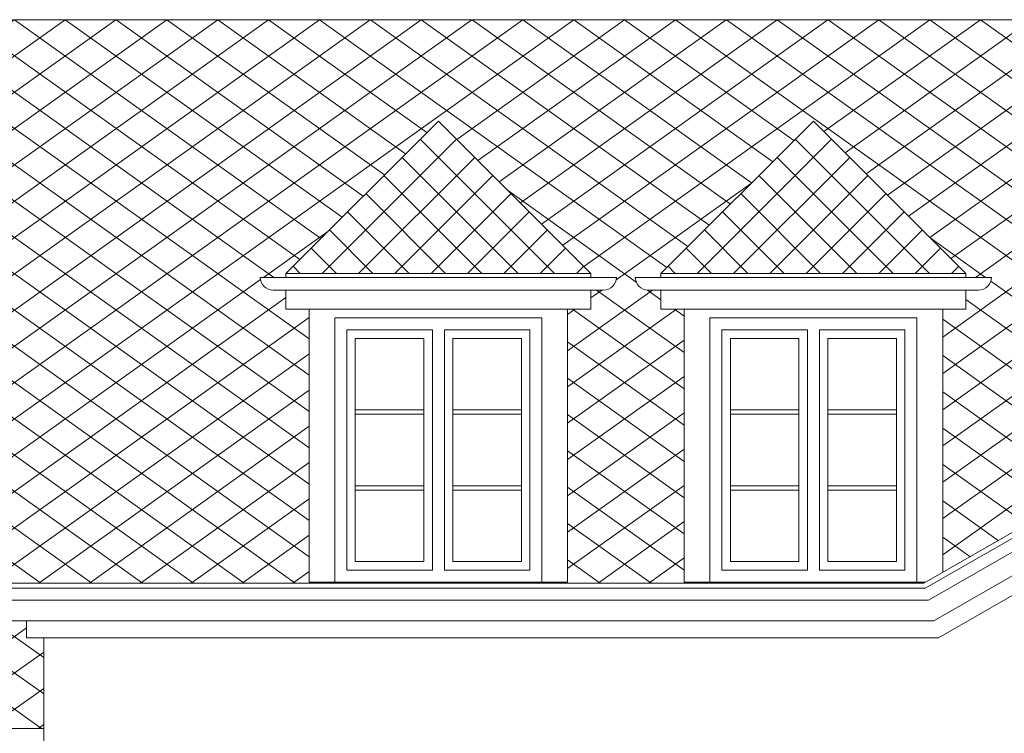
# Model space of a CAD drawing. Extents: x -394022 to -71759, y -12022 to 18278.
# Tile 70 of 91: x -115289 to -109539, y 7930 to 12101. Entities that reach past the tile are written whole.
import ezdxf

# ---------------------------------------------------------------- set-up
doc = ezdxf.new("R2010")
doc.units = 0
doc.header["$MEASUREMENT"] = 0
doc.layers.add('arch wypelnienia_Nr_Pióra__2', color=7, linetype='Continuous', lineweight=13, true_color=0x7f7f7f)
for name, color, linetype, lineweight in [('INWENT DACH_Nr_Pióra__21', 7, 'Continuous', 13), ('INWENT ODWODNIENIE_Nr_Pióra__5', 7, 'Continuous', 13), ('INWENT. OKNA_Nr_Pióra__21', 7, 'Continuous', 13), ('INWENT.ŚCIANY_Nr_Pióra__21', 7, 'Continuous', 13)]:
    doc.layers.add(name, color=color, linetype=linetype, lineweight=lineweight)

msp = doc.modelspace()

# ---------------------------------------------------------------- hatches: boundary and pattern name
at = {"layer": 'arch wypelnienia_Nr_Pióra__2', "linetype": 'Continuous'}
h = msp.add_hatch(dxfattribs=at)
h.set_pattern_fill('Concrete_Block', color=256, style=0, pattern_type=2)
h.set_pattern_definition([(35.5377, (-122447.8, 12100.65), (-148.4924, 106.066), []), (144.4623, (-122447.8, 12100.65), (148.4924, 106.066), [])])
h.paths.add_polyline_path([(-127128.7, 7957.6), (-115148.7, 7957.6), (-115148.7, 8488.2), (-115248.7, 8488.2), (-115248.7, 8588.2), (-115348.7, 8588.2), (-115348.7, 8708.2), (-115448.7, 8708.2), (-115448.7, 8778.2), (-115478.7, 8778.2), (-115478.7, 8808.2), (-110008.7, 8808.2), (-110000, 8813.2), (-111408.7, 8813.2), (-111408.7, 10408.2), (-111543.7, 10408.2), (-111543.7, 10520.3), (-111618.7, 10520.3, -0.411875), (-111693.7, 10594.7), (-111543.7, 10594.7), (-111543.7, 10618.2), (-110653.7, 11508.2), (-109763.7, 10618.2), (-109763.7, 10594.7), (-109613.7, 10594.7, -0.411851), (-109688.7, 10520.3), (-109763.7, 10520.3), (-109763.7, 10408.2), (-109898.7, 10408.2), (-109898.7, 8871.3), (-109178.7, 9284.7), (-109178.7, 10408.2), (-109313.7, 10408.2), (-109313.7, 10520.3), (-109388.7, 10520.3, -0.411875), (-109463.7, 10594.7), (-109313.7, 10594.7), (-109313.7, 10618.2), (-108423.7, 11508.2), (-108048.7, 11133.2), (-108048.7, 12100.6), (-118338.7, 12100.6), (-118338.7, 11062.7), (-119018.7, 11062.7), (-119018.7, 12100.6), (-122447.8, 12100.6)], flags=0)
h.paths.add_polyline_path([(-123013.7, 10594.7), (-122863.7, 10594.7), (-122863.7, 10618.2), (-121973.7, 11508.2), (-121083.7, 10618.2), (-121083.7, 10594.7), (-120933.7, 10594.7, -0.411875), (-121008.7, 10520.3), (-121083.7, 10520.3), (-121083.7, 10408.2), (-121218.7, 10408.2), (-121218.7, 8813.2), (-122728.7, 8813.2), (-122728.7, 10408.2), (-122863.7, 10408.2), (-122863.7, 10520.3), (-122938.7, 10520.3, -0.411875)], flags=0)
h.paths.add_polyline_path([(-120813.7, 10594.7), (-120663.7, 10594.7), (-120663.7, 10618.2), (-119773.7, 11508.2), (-118883.7, 10618.2), (-118883.7, 10594.7), (-118733.7, 10594.7, -0.411875), (-118808.7, 10520.3), (-118883.7, 10520.3), (-118883.7, 10408.2), (-119018.7, 10408.2), (-119018.7, 8813.2), (-120528.7, 8813.2), (-120528.7, 10408.2), (-120663.7, 10408.2), (-120663.7, 10520.3), (-120738.7, 10520.3, -0.411875)], flags=0)
h.paths.add_polyline_path([(-117908.7, 10520.3, -0.411875), (-117983.7, 10594.7), (-117833.7, 10594.7), (-117833.7, 10618.2), (-116943.7, 11508.2), (-116053.7, 10618.2), (-116053.7, 10594.7), (-115903.7, 10594.7, -0.411875), (-115978.7, 10520.3), (-116053.7, 10520.3), (-116053.7, 10408.2), (-116188.7, 10408.2), (-116188.7, 8813.2), (-117698.7, 8813.2), (-117698.7, 10408.2), (-117833.7, 10408.2), (-117833.7, 10520.3)], flags=0)
h.paths.add_polyline_path([(-113808.7, 10520.3, -0.411875), (-113883.7, 10594.7), (-113733.7, 10594.7), (-113733.7, 10618.2), (-112843.7, 11508.2), (-111953.7, 10618.2), (-111953.7, 10594.7), (-111803.7, 10594.7, -0.411875), (-111878.7, 10520.3), (-111953.7, 10520.3), (-111953.7, 10408.2), (-112088.7, 10408.2), (-112088.7, 8813.2), (-113598.7, 8813.2), (-113598.7, 10408.2), (-113733.7, 10408.2), (-113733.7, 10520.3)], flags=0)
h = msp.add_hatch(dxfattribs=at)
h.set_pattern_fill('Concrete_Block', color=256, style=0, pattern_type=2)
h.set_pattern_definition([(45, (-112843.74, 11508.18), (-106.066, 106.066), []), (135, (-112843.74, 11508.18), (106.066, 106.066), [])])
h.paths.add_polyline_path([(-111953.7, 10618.2), (-112843.7, 11508.2), (-113733.7, 10618.2)], flags=0)
h = msp.add_hatch(dxfattribs=at)
h.set_pattern_fill('Concrete_Block', color=256, style=0, pattern_type=2)
h.set_pattern_definition([(45, (-110653.74, 11508.18), (-106.066, 106.066), []), (135, (-110653.74, 11508.18), (106.066, 106.066), [])])
h.paths.add_polyline_path([(-109763.7, 10618.2), (-110653.7, 11508.2), (-111543.7, 10618.2)], flags=0)

# ---------------------------------------------------------------- linework, layer by layer
at = {"layer": 'INWENT DACH_Nr_Pióra__21', "linetype": 'Continuous'}
for p, q in [((-118338.7, 12100.6), (-108048.7, 12100.6)), ((-113733.7, 10618.2), (-112843.7, 11508.2)), ((-111953.7, 10618.2), (-112843.7, 11508.2)), ((-111543.7, 10618.2), (-110653.7, 11508.2)), ((-109763.7, 10618.2), (-110653.7, 11508.2)), ((-113733.7, 10618.2), (-111953.7, 10618.2)), ((-113733.7, 10594.7), (-113733.7, 10618.2)), ((-111953.7, 10594.7), (-111953.7, 10618.2)), ((-111543.7, 10618.2), (-109763.7, 10618.2)), ((-111543.7, 10594.7), (-111543.7, 10618.2)), ((-109763.7, 10594.7), (-109763.7, 10618.2)), ((-113733.7, 10408.2), (-113733.7, 10520.3)), ((-111953.7, 10408.2), (-111953.7, 10520.3)), ((-111543.7, 10408.2), (-111543.7, 10520.3)), ((-109763.7, 10408.2), (-109763.7, 10520.3)), ((-113733.7, 10408.2), (-111953.7, 10408.2)), ((-111543.7, 10408.2), (-109763.7, 10408.2))]:
    msp.add_line(p, q, dxfattribs=at)
at = {"layer": 'INWENT ODWODNIENIE_Nr_Pióra__5', "linetype": 'Continuous'}
for p, q in [((-113883.7, 10594.7), (-111803.7, 10594.7)), ((-111693.7, 10594.7), (-109613.7, 10594.7)), ((-111878.7, 10520.3), (-113808.7, 10520.3)), ((-109688.7, 10520.3), (-111618.7, 10520.3)), ((-127278.7, 7957.6), (-115148.7, 7957.6))]:
    msp.add_line(p, q, dxfattribs=at)
for centre, start, end in [((-113808.7, 10595.3), 180.45779, 270), ((-111878.7, 10595.3), 270, 0), ((-111618.7, 10595.3), 180.45779, 270), ((-109688.7, 10595.3), 270, 0)]:
    msp.add_arc(centre, 75, start, end, dxfattribs=at)
at = {"layer": 'INWENT. OKNA_Nr_Pióra__21', "linetype": 'Continuous'}
for p, q in [((-113378.7, 10288.2), (-112878.7, 10288.2)), ((-113378.7, 8883.2), (-113378.7, 10288.2)), ((-113328.7, 10238.2), (-112928.7, 10238.2)), ((-113328.7, 8933.2), (-113328.7, 10238.2)), ((-112928.7, 8933.2), (-112928.7, 10238.2)), ((-112878.7, 8883.2), (-112878.7, 10288.2)), ((-112808.7, 8883.2), (-112808.7, 10288.2)), ((-112808.7, 10288.2), (-112308.7, 10288.2)), ((-112758.7, 10238.2), (-112358.7, 10238.2)), ((-112758.7, 8933.2), (-112758.7, 10238.2)), ((-112358.7, 8933.2), (-112358.7, 10238.2)), ((-112308.7, 8883.2), (-112308.7, 10288.2)), ((-111188.7, 10288.2), (-110688.7, 10288.2)), ((-111188.7, 8883.2), (-111188.7, 10288.2)), ((-111138.7, 10238.2), (-110738.7, 10238.2)), ((-111138.7, 8933.2), (-111138.7, 10238.2)), ((-110738.7, 8933.2), (-110738.7, 10238.2)), ((-110688.7, 8883.2), (-110688.7, 10288.2)), ((-110618.7, 8883.2), (-110618.7, 10288.2)), ((-110618.7, 10288.2), (-110118.7, 10288.2)), ((-110568.7, 10238.2), (-110168.7, 10238.2)), ((-110568.7, 8933.2), (-110568.7, 10238.2)), ((-110168.7, 8933.2), (-110168.7, 10238.2)), ((-110118.7, 8883.2), (-110118.7, 10288.2)), ((-113328.7, 9820.6), (-112928.7, 9820.6)), ((-113328.7, 9794.6), (-112928.7, 9794.6)), ((-112758.7, 9820.6), (-112358.7, 9820.6)), ((-112758.7, 9794.6), (-112358.7, 9794.6)), ((-111138.7, 9820.6), (-110738.7, 9820.6)), ((-111138.7, 9794.6), (-110738.7, 9794.6)), ((-110568.7, 9820.6), (-110168.7, 9820.6)), ((-110568.7, 9794.6), (-110168.7, 9794.6)), ((-113328.7, 9376.8), (-112928.7, 9376.8)), ((-112758.7, 9376.8), (-112358.7, 9376.8)), ((-111138.7, 9376.8), (-110738.7, 9376.8)), ((-110568.7, 9376.8), (-110168.7, 9376.8)), ((-113328.7, 9350.8), (-112928.7, 9350.8)), ((-112758.7, 9350.8), (-112358.7, 9350.8)), ((-111138.7, 9350.8), (-110738.7, 9350.8)), ((-110568.7, 9350.8), (-110168.7, 9350.8)), ((-113328.7, 8933.2), (-112928.7, 8933.2)), ((-112758.7, 8933.2), (-112358.7, 8933.2)), ((-111138.7, 8933.2), (-110738.7, 8933.2)), ((-110568.7, 8933.2), (-110168.7, 8933.2)), ((-113378.7, 8883.2), (-112878.7, 8883.2)), ((-112808.7, 8883.2), (-112308.7, 8883.2)), ((-111188.7, 8883.2), (-110688.7, 8883.2)), ((-110618.7, 8883.2), (-110118.7, 8883.2))]:
    msp.add_line(p, q, dxfattribs=at)
at = {"layer": 'INWENT.ŚCIANY_Nr_Pióra__21', "linetype": 'Continuous'}
for p, q in [((-113598.7, 10408.2), (-113598.7, 8813.2)), ((-112088.7, 8813.2), (-112088.7, 10408.2)), ((-111408.7, 10408.2), (-111408.7, 8813.2)), ((-109898.7, 8871.3), (-109898.7, 10408.2)), ((-113448.7, 10358.2), (-112238.7, 10358.2)), ((-113448.7, 10358.2), (-113448.7, 8813.2)), ((-112238.7, 10358.2), (-112238.7, 8813.2)), ((-111258.7, 10358.2), (-110048.7, 10358.2)), ((-111258.7, 10358.2), (-111258.7, 8813.2)), ((-110048.7, 10358.2), (-110048.7, 8813.2)), ((-107308.7, 10358.2), (-110008.7, 8808.2)), ((-107308.7, 10323.6), (-110000.7, 8778.2)), ((-107308.7, 10242.9), (-109982.1, 8708.2)), ((-107308.7, 10104.5), (-109950.1, 8588.2)), ((-107308.7, 9989.2), (-109923.4, 8488.2)), ((-115478.7, 8808.2), (-110008.7, 8808.2)), ((-113598.7, 8813.2), (-112088.7, 8813.2)), ((-111408.7, 8813.2), (-110000, 8813.2)), ((-115478.7, 8778.2), (-110000.7, 8778.2)), ((-109982.1, 8708.2), (-115448.7, 8708.2)), ((-109950.1, 8588.2), (-115348.7, 8588.2)), ((-115248.7, 8488.2), (-115248.7, 8588.2)), ((-109923.4, 8488.2), (-115248.7, 8488.2)), ((-115148.7, 7808.2), (-115148.7, 8488.2))]:
    msp.add_line(p, q, dxfattribs=at)

doc.saveas('drawing.dxf')
